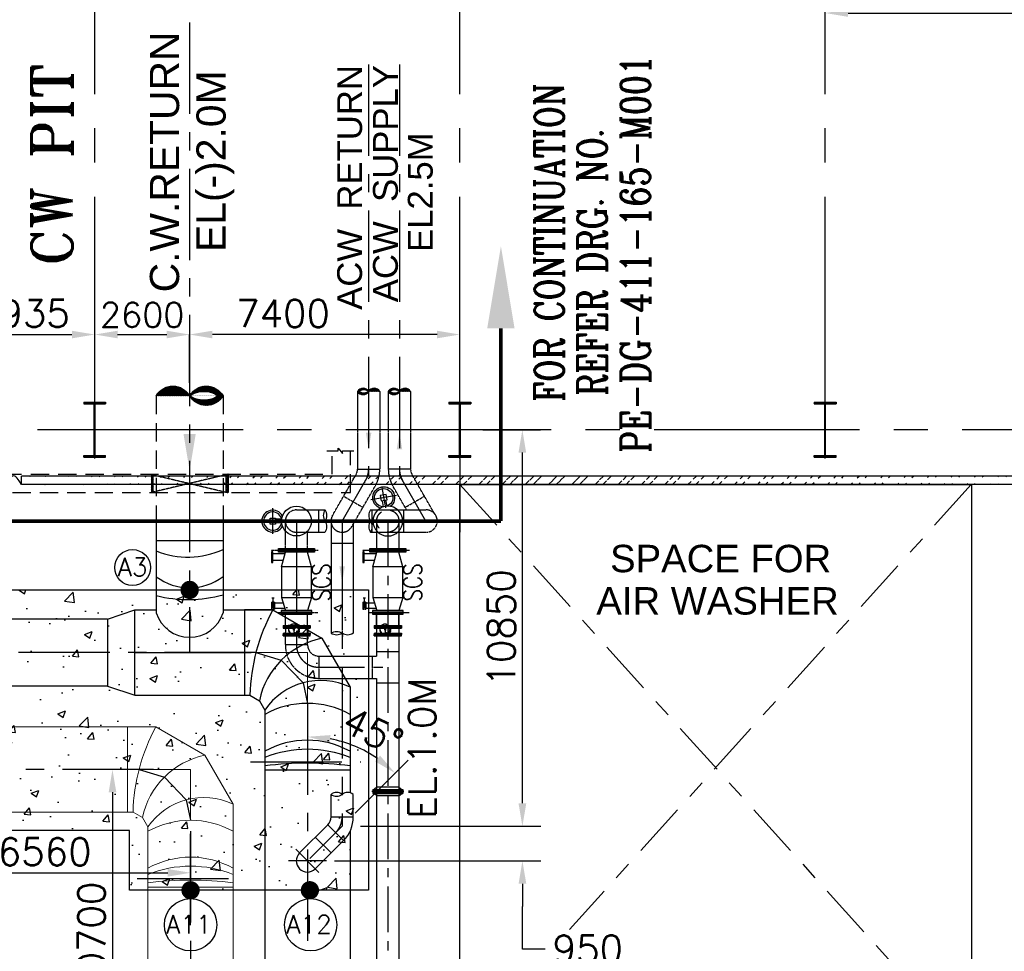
# Model space of a CAD drawing. Header units: inches. Extents: x -341304 to 31571016, y -692717 to 2132253.
# Tile 250 of 256: x 763657 to 790612, y -273259 to -247761. Entities that reach past the tile are written whole.
import ezdxf
from ezdxf.enums import TextEntityAlignment as Align

# ---------------------------------------------------------------- set-up
doc = ezdxf.new("R2010")
doc.units = ezdxf.units.IN
doc.header["$MEASUREMENT"] = 0
for name, pattern in [('CENTER', [2, 1.25, -0.25, 0.25, -0.25]), ('CENTER2', [1.125, 0.75, -0.125, 0.125, -0.125]), ('CENTRE', [1.5, 0.75, -0.25, 0.25, -0.25]), ('HIDDEN', [0.375, 0.25, -0.125])]:
    doc.linetypes.add(name, pattern=pattern)
for name, color, linetype in [('0-ACW PIPE', 6, 'Continuous'), ('0-CL', 8, 'CENTER'), ('0-CW RETURN', 1, 'Continuous'), ('0-CW SUPPLY', 4, 'Continuous'), ('acw', 6, 'Continuous'), ('CANAL', 4, 'Continuous'), ('COL', 1, 'Continuous'), ('cw pipe', 3, 'Continuous'), ('CWPIPE', 3, 'CENTER'), ('CWPIPEI', 4, 'Continuous'), ('DIM', 1, 'Continuous'), ('E', 4, 'Continuous'), ('ENCASING', 44, 'Continuous'), ('EQP0', 3, 'Continuous'), ('eqpt', 1, 'Continuous'), ('GRID', 2, 'CENTER2'), ('GRIDS', 2, 'CENTER'), ('HATCH', 9, 'Continuous'), ('lp piping', 7, 'Continuous'), ('MECH_EQ', 6, 'Continuous'), ('T', 3, 'Continuous'), ('text', 3, 'Continuous'), ('VALVE', 7, 'Continuous'), ('WALL', 40, 'Continuous')]:
    doc.layers.add(name, color=color, linetype=linetype)
doc.layers.add('CENTER', color=2, linetype='CENTER', lineweight=15)
doc.styles.add('ROMANC', font='ROMANC.SHX')
doc.styles.add('ROMANS', font='romans')
doc.styles.add('ROMANT', font='romant', dxfattribs={"height": 5})
doc.styles.add('S1', font='ROMANS1')
doc.styles.get("Standard").update_dxf_attribs({"font": 'arial.ttf'})
doc.dimstyles.new('User600', dxfattribs={"dimscale": 500, "dimtxt": 1.5, "dimasz": 1.25, "dimexe": 1, "dimexo": 1, "dimgap": 0.4, "dimtad": 1, "dimdec": 0, "dimzin": 0, "dimdsep": 46, "dimtxsty": 'ROMANS', "dimcen": 1, "dimclrd": 8, "dimclre": 8, "dimclrt": 3, "dimadec": 0, "dimazin": 0, "dimtfac": 1, "dimtdec": 0, "dimtix": 1, "dimtofl": 0, "dimtmove": 0, "dimatfit": 3, "dimfxl": 1, "dimtolj": 1, "dimtzin": 0, "dimarcsym": 0})
pattern_1 = [(45, (1097811.845, -1068985.848), (29.1681547, -29.1681547), []), (315, (1097811.845, -1068985.848), (-29.1681547, -29.1681547), [])]

# ---------------------------------------------------------------- blocks, each defined once
blk = doc.blocks.new('A$C41E52089')
at = {"layer": 'COL'}
h = blk.add_hatch(dxfattribs=at)
h.set_pattern_fill('ANSI31', color=230, scale=100, style=0)
h.paths.add_polyline_path([(300, -710), (0, -710), (0, -750), (300, -750)])
h.paths.add_polyline_path([(0, -710), (-300, -710), (-300, -750), (0, -750)])
h.paths.add_polyline_path([(0, 0), (-13, 0), (-13, -710), (0, -710)])
h.paths.add_polyline_path([(0, 710), (-13, 710), (-13, 0), (0, 0)])
h.paths.add_polyline_path([(12, 0), (0, 0), (0, -710), (12, -710)])
h.paths.add_polyline_path([(12, 710), (0, 710), (0, 0), (12, 0)])
h.paths.add_polyline_path([(300, 750), (0, 750), (0, 710), (12, 710), (300, 710)])
h.paths.add_polyline_path([(0, 750), (-300, 750), (-300, 710), (0, 710)])
at = {"layer": 'COL', "color": 230}
for p, q in [((-300, 750), (300, 750)), ((-300, 750), (-300, 710)), ((-300, 710), (300, 710)), ((-13, -710), (-13, 710)), ((12, -710), (12, 710)), ((300, 750), (300, 710)), ((123, 0), (-123, 0)), ((-300, -710), (300, -710)), ((-300, -750), (-300, -710)), ((-300, -750), (300, -750)), ((300, -750), (300, -710))]:
    blk.add_line(p, q, dxfattribs=at)
at = {"layer": 'COL', "color": 2}
blk.add_line((0, -790), (0, 790), dxfattribs=at)
blk = doc.blocks.new('*D298')
at = {"color": 8, "lineweight": -2, "transparency": 16777216}
for p, q in [((766610, -268283), (766197, -268283)), ((766197, -268908), (766197, -278359)), ((768334, -278984), (766197, -278984))]:
    blk.add_line(p, q, dxfattribs=at)
at = {"color": 8, "transparency": 16777216}
for points in [[(766093, -268908), (766302, -268908), (766197, -268283)], [(766093, -278359), (766302, -278359), (766197, -278984)]]:
    blk.add_solid(points, dxfattribs=at)
at = {"layer": 'Defpoints', "color": 0, "transparency": 16777216}
for p in [(766610, -268283, -31), (766197, -278984), (768334, -278984)]:
    blk.add_point(p, dxfattribs=at)
at = {"color": 3, "transparency": 16777216, "insert": (765622, -272960), "char_height": 750, "attachment_point": 5, "rotation": 90, "style": 'ROMANS'}
blk.add_mtext('\\A1;10700', dxfattribs=at)
blk = doc.blocks.new('*D128')
at = {"color": 8, "lineweight": -2, "transparency": 16777216}
for p, q in [((761774, -268284), (761774, -271110)), ((762399, -271110), (767709, -271110)), ((768334, -271854), (768334, -271110))]:
    blk.add_line(p, q, dxfattribs=at)
at = {"color": 8, "transparency": 16777216}
for points in [[(762399, -271006), (762399, -271214), (761774, -271110)], [(767709, -271006), (767709, -271214), (768334, -271110)]]:
    blk.add_solid(points, dxfattribs=at)
at = {"layer": 'Defpoints', "color": 0, "transparency": 16777216}
for p in [(761774, -268284), (768334, -271110), (768334, -271854, -120687)]:
    blk.add_point(p, dxfattribs=at)
at = {"color": 3, "transparency": 16777216, "insert": (764341, -270535), "char_height": 750, "attachment_point": 5, "style": 'ROMANS'}
blk.add_mtext('\\A1;6560', dxfattribs=at)
blk = doc.blocks.new('*D350')
at = {"color": 8, "lineweight": -2, "transparency": 16777216}
for p, q in [((786334, -247579), (795084, -247579)), ((795709, -248079), (795709, -248079))]:
    blk.add_line(p, q, dxfattribs=at)
at = {"color": 8, "transparency": 16777216}
for points in [[(786334, -247475), (786334, -247683), (785709, -247579)], [(795084, -247475), (795084, -247683), (795709, -247579)]]:
    blk.add_solid(points, dxfattribs=at)
at = {"layer": 'Defpoints', "color": 0, "transparency": 16777216}
for p in [(785709, -247579), (795709, -247579), (795709, -247579)]:
    blk.add_point(p, dxfattribs=at)
at = {"color": 3, "transparency": 16777216, "insert": (790709, -247004), "char_height": 750, "attachment_point": 5, "style": 'ROMANS'}
blk.add_mtext('\\A1;10000', dxfattribs=at)
blk = doc.blocks.new('*D191')
at = {"color": 8, "lineweight": -2, "transparency": 16777216}
for p, q in [((761775, -256915), (761775, -256378)), ((762400, -256378), (765085, -256378)), ((765710, -256896), (765710, -256378))]:
    blk.add_line(p, q, dxfattribs=at)
at = {"color": 8, "transparency": 16777216}
for points in [[(762400, -256274), (762400, -256482), (761775, -256378)], [(765085, -256274), (765085, -256482), (765710, -256378)]]:
    blk.add_solid(points, dxfattribs=at)
at = {"layer": 'Defpoints', "color": 0, "transparency": 16777216}
for p in [(765710, -256378), (761775, -256915), (765710, -256896)]:
    blk.add_point(p, dxfattribs=at)
at = {"color": 3, "transparency": 16777216, "insert": (763742, -255803), "char_height": 750, "attachment_point": 5, "style": 'ROMANS'}
blk.add_mtext('\\A1;3935', dxfattribs=at)
blk = doc.blocks.new('*D192')
at = {"color": 8, "lineweight": -2, "transparency": 16777216}
for p, q in [((765710, -256896), (765710, -256378)), ((766335, -256378), (767685, -256378)), ((768310, -256646), (768310, -256378))]:
    blk.add_line(p, q, dxfattribs=at)
at = {"color": 8, "transparency": 16777216}
for points in [[(766335, -256274), (766335, -256482), (765710, -256378)], [(767685, -256274), (767685, -256482), (768310, -256378)]]:
    blk.add_solid(points, dxfattribs=at)
at = {"layer": 'Defpoints', "color": 0, "transparency": 16777216}
for p in [(768310, -256378), (768310, -256646), (765710, -256896)]:
    blk.add_point(p, dxfattribs=at)
at = {"color": 3, "transparency": 16777216, "insert": (767010, -255841), "char_height": 675, "attachment_point": 5, "style": 'ROMANS'}
blk.add_mtext('\\A1;2600', dxfattribs=at)
blk = doc.blocks.new('*D194')
at = {"color": 8, "lineweight": -2, "transparency": 16777216}
for p, q in [((768309, -257704), (768309, -256378)), ((775084, -256378), (768934, -256378)), ((775709, -257687), (775709, -256378))]:
    blk.add_line(p, q, dxfattribs=at)
at = {"color": 8, "transparency": 16777216}
for points in [[(768934, -256274), (768934, -256482), (768309, -256378)], [(775084, -256274), (775084, -256482), (775709, -256378)]]:
    blk.add_solid(points, dxfattribs=at)
at = {"layer": 'Defpoints', "color": 0, "transparency": 16777216}
for p in [(768309, -256378), (775709, -257687), (768309, -257704)]:
    blk.add_point(p, dxfattribs=at)
at = {"color": 3, "transparency": 16777216, "insert": (770866, -255803), "char_height": 750, "attachment_point": 5, "style": 'ROMANS'}
blk.add_mtext('\\A1;7400', dxfattribs=at)
blk = doc.blocks.new('A$C022D02BE')
at = {"layer": 'text', "lineweight": 25}
for s, p in [('C.W.RETURN', (-657, 7468)), ('C.W.SUPPLY', (4340, 7196)), ('C.W.SUPPLY', (8034, 7206)), ('C.W.RETURN', (14512, 7329)), ('EL(-)2.0M', (752, 7500)), ('EL(-)2.0M', (15885, 7349)), ('EL(-)2.0M', (5788, 7058)), ('EL(-)2.0M', (9398, 7100))]:
    blk.add_text(s, height=800, rotation=90, dxfattribs=at).set_placement(p, align=Align.MIDDLE)
blk = doc.blocks.new('PIPECUT')
for centre, start, end in [((-250, -346), 54.1653, 125.8347), ((-250, 346), 234.1653, 305.8347), ((250, -346), 54.1653, 125.8347)]:
    blk.add_arc(centre, 427, start, end)
blk = doc.blocks.new('A$C25943EE5')
at = {"layer": 'eqpt', "color": 20}
for p, q in [((-394, 304), (-331, 377)), ((-394, -306), (-394, 304)), ((-331, 412), (-331, -415)), ((-295, 412), (-331, 412)), ((-295, 412), (-295, -415)), ((-275, -438), (-275, 438)), ((-255, 412), (-255, -415)), ((-219, 412), (-255, 412)), ((-219, 412), (-219, -415)), ((-156, 304), (-219, 377)), ((-156, -306), (-156, 304)), ((-394, -306), (-331, -380)), ((-295, -415), (-331, -415)), ((-219, -415), (-255, -415)), ((-156, -306), (-219, -380))]:
    blk.add_line(p, q, dxfattribs=at)
blk.add_lwpolyline([(-265, -347), (-265, 345), (-285, 345), (-285, -347)], close=True, dxfattribs=at)
blk = doc.blocks.new('SCS')
at = {"layer": 'E', "color": 20}
for p, q in [((-212469, -3126), (-211489, -3126)), ((-212469, -3164), (-211489, -3164)), ((-212387, -3595), (-212284, -3195)), ((-211571, -3595), (-211674, -3195)), ((-212296, -3244), (-212629, -3244)), ((-212343, -3426), (-212629, -3426)), ((-212589, -4459), (-212653, -4459)), ((-212642, -4757), (-212642, -4569)), ((-212621, -4663), (-212621, -4459)), ((-212592, -4757), (-212592, -4569)), ((-212592, -4747), (-212592, -4579)), ((-212592, -4747), (-212592, -4579)), ((-212588, -4757), (-212588, -4569)), ((-212588, -4757), (-212588, -4569)), ((-212387, -4440), (-212284, -4795)), ((-212387, -4440), (-211571, -4440)), ((-211571, -4440), (-211674, -4795)), ((-212642, -4738), (-212601, -4588)), ((-212300, -4738), (-212588, -4738)), ((-212344, -4588), (-212581, -4588)), ((-212402, -4826), (-211558, -4826)), ((-212402, -4864), (-211558, -4864))]:
    blk.add_line(p, q, dxfattribs=at)
blk.add_lwpolyline([(-212629, -3482), (-212629, -3189), (-212660, -3189), (-212660, -3482)], close=True, dxfattribs=at)
for points in [[(-212469, -3126), (-212469, -3098), (-211489, -3098), (-211489, -3126)], [(-211489, -3164), (-211489, -3195), (-212469, -3195), (-212469, -3164)], [(-211571, -4440), (-211571, -3595), (-212387, -3595), (-212387, -4440)], [(-212642, -4757), (-212651, -4757), (-212651, -4569), (-212642, -4569)], [(-212592, -4757), (-212601, -4757), (-212601, -4569), (-212592, -4569)], [(-212588, -4569), (-212581, -4569), (-212581, -4757), (-212588, -4757)], [(-212588, -4569), (-212581, -4569), (-212581, -4757), (-212588, -4757)], [(-211558, -4826), (-211558, -4795), (-212402, -4795), (-212402, -4826)], [(-212402, -4864), (-212402, -4892), (-211558, -4892), (-211558, -4864)]]:
    blk.add_lwpolyline(points, dxfattribs=at)
at = {"layer": 'GRIDS', "ltscale": 2.5}
for p, q in [((-212672, -3145), (-211388, -3145)), ((-212646, -4776), (-212646, -4550)), ((-212596, -4776), (-212596, -4550)), ((-212590, -4776), (-212590, -4549)), ((-212511, -4845), (-211398, -4845))]:
    blk.add_line(p, q, dxfattribs=at)
at = {"layer": 'T', "linetype": 'Continuous', "style": 'S1', "width": 0.8}
blk.add_text('SCS', height=500, rotation=90, dxfattribs=at).set_placement((-211048, -4546))
blk = doc.blocks.new('BFV SCS IL')
at = {"color": 20}
for p, q in [((-207058, -5617), (-207058, -5568)), ((-207053, -5617), (-207053, -5568)), ((-206897, -5617), (-206897, -5568)), ((-206892, -5617), (-206892, -5568))]:
    blk.add_line(p, q, dxfattribs=at)
at = {"layer": 'lp piping', "color": 20}
for p, q in [((-207346, -5496), (-207346, -5531)), ((-207346, -5496), (-206604, -5496)), ((-207346, -5531), (-206604, -5531)), ((-207346, -5533), (-207346, -5568)), ((-207346, -5533), (-206604, -5533)), ((-207346, -5568), (-207028, -5568)), ((-207090, -5531), (-207090, -5533)), ((-207090, -5531), (-207090, -5533)), ((-207090, -5531), (-207090, -5533)), ((-207058, -5617), (-207041, -5617)), ((-206922, -5568), (-206604, -5568)), ((-206909, -5617), (-206892, -5617)), ((-206670, -5593), (-206670, -5676)), ((-206604, -5496), (-206604, -5531)), ((-206604, -5533), (-206604, -5568)), ((-207346, -5701), (-207346, -5736)), ((-207346, -5701), (-206604, -5701)), ((-207346, -5736), (-206604, -5736)), ((-207346, -5773), (-207346, -5738)), ((-207346, -5738), (-206604, -5738)), ((-207346, -5773), (-206604, -5773)), ((-207165, -5736), (-206604, -5736)), ((-207090, -5736), (-207090, -5738)), ((-207090, -5736), (-207090, -5738)), ((-207090, -5736), (-207090, -5738)), ((-206604, -5701), (-206604, -5736)), ((-206604, -5773), (-206604, -5738))]:
    blk.add_line(p, q, dxfattribs=at)
for points in [[(-207028, -5568), (-207051, -5658)], [(-206922, -5568), (-206899, -5658)], [(-207043, -5676), (-206988, -5694)], [(-206907, -5676), (-206962, -5694)]]:
    blk.add_lwpolyline(points, dxfattribs=at)
blk.add_circle((-207058, -5593), 3.76, dxfattribs=at)
for centre, radius, start, end in [((-207305, -5593), 25, 0, 90), ((-207058, -5593), 140, 136.4324, 230.8286), ((-207058, -5593), 134, 134.1018, 233.8779), ((-207039, -5664), 13.1, 156.738, 254.4456), ((-206911, -5664), 13.1, 285.5544, 23.262), ((-206645, -5593), 25, 90, 180.0007), ((-207305, -5676), 25, 270, 0), ((-206975, -5618), 83.7, 228.2319, 311.7681), ((-206975, -5649), 46.9, 253.7676, 286.2316), ((-206645, -5676), 25, 180, 270)]:
    blk.add_arc(centre, radius, start, end, dxfattribs=at)
at = {"layer": 'lp piping', "color": 20, "linetype": 'HIDDEN', "ltscale": 0.15}
for radius, start, end in [(140, 230.8286, 136.4324), (134, 233.8779, 134.1018)]:
    blk.add_arc((-207058, -5593), radius, start, end, dxfattribs=at)
at = {"layer": 'lp piping', "color": 20}
blk.add_spline([(-206922, -5568), (-206975, -5560), (-207028, -5568)], degree=3, dxfattribs=at)
at = {"layer": 'VALVE', "color": 20, "linetype": 'HIDDEN'}
blk.add_line((-207280, -5593), (-207280, -5676), dxfattribs=at)
blk = doc.blocks.new('BFV Vertical')
at = {"color": 20}
for p, q in [((-215375, -2854), (-215375, -2146)), ((-215659, -2500), (-215091, -2500)), ((-215129, -2450), (-215300, -2450)), ((-215129, -2550), (-215300, -2550))]:
    blk.add_line(p, q, dxfattribs=at)
blk.add_lwpolyline([(-215450, -2583), (-215450, -2418), (-215300, -2418), (-215300, -2583)], close=True, dxfattribs=at)
blk.add_circle((-214725, -2500), 408, dxfattribs=at)
for radius, start, end in [(300, 27.3374, 332.6626), (250, 8.6223, 351.3777)]:
    blk.add_arc((-215375, -2500), radius, start, end, dxfattribs=at)
blk = doc.blocks.new('*D399')
at = {"layer": 'Defpoints', "color": 0, "transparency": 16777216}
for p in [(775833, -258984), (777418, -258984), (772484, -269834)]:
    blk.add_point(p, dxfattribs=at)
at = {"layer": 'DIM', "color": 8, "lineweight": -2, "transparency": 16777216}
for p, q in [((776333, -258984), (777918, -258984)), ((777418, -269209), (777418, -259609)), ((772984, -269834), (777918, -269834))]:
    blk.add_line(p, q, dxfattribs=at)
at = {"layer": 'DIM', "color": 8, "transparency": 16777216}
for points in [[(777313, -259609), (777522, -259609), (777418, -258984)], [(777313, -269209), (777522, -269209), (777418, -269834)]]:
    blk.add_solid(points, dxfattribs=at)
at = {"layer": 'DIM', "color": 3, "transparency": 16777216, "insert": (776843, -264409), "char_height": 750, "attachment_point": 5, "rotation": 90, "style": 'ROMANS'}
blk.add_mtext('\\A1;10850', dxfattribs=at)
blk = doc.blocks.new('*D423')
at = {"layer": 'Defpoints', "color": 0, "transparency": 16777216}
for p in [(771534, -266473), (772413, -267503), (772484, -269834), (771534, -270784), (771534, -273823)]:
    blk.add_point(p, dxfattribs=at)
at = {"layer": 'DIM', "color": 8, "lineweight": -2, "transparency": 16777216}
blk.add_line((772838, -269480), (774289, -268028), dxfattribs=at)
blk.add_arc((771534, -270784), 3396, 55.5595, 79.4408, dxfattribs=at)
at = {"layer": 'DIM', "color": 8, "transparency": 16777216}
for points in [[(772147, -267549), (772166, -267341), (771534, -267387)], [(773522, -267903), (773389, -268063), (773936, -268382)]]:
    blk.add_solid(points, dxfattribs=at)
at = {"layer": 'DIM', "color": 3, "transparency": 16777216, "insert": (773329, -267241), "char_height": 750, "attachment_point": 5, "rotation": 333.1296, "style": 'ROMANS'}
blk.add_mtext('\\A1;45°', dxfattribs=at)
blk = doc.blocks.new('*D432')
at = {"layer": 'Defpoints', "color": 0, "transparency": 16777216}
for p in [(772484, -269834), (771777, -270784), (777420, -270784)]:
    blk.add_point(p, dxfattribs=at)
at = {"layer": 'DIM', "color": 8, "lineweight": -2, "transparency": 16777216}
for p, q in [((777420, -269209), (777420, -268584)), ((772984, -269834), (777920, -269834)), ((772277, -270784), (777920, -270784)), ((777420, -271409), (777420, -272034)), ((777420, -273198), (777420, -272034)), ((778045, -273198), (777420, -273198))]:
    blk.add_line(p, q, dxfattribs=at)
at = {"layer": 'DIM', "color": 8, "transparency": 16777216}
for points in [[(777316, -269209), (777525, -269209), (777420, -269834)], [(777316, -271409), (777525, -271409), (777420, -270784)]]:
    blk.add_solid(points, dxfattribs=at)
at = {"layer": 'DIM', "color": 3, "transparency": 16777216, "insert": (779210, -273198), "char_height": 750, "attachment_point": 5, "rotation": 359.9, "style": 'ROMANS'}
blk.add_mtext('\\A1;950', dxfattribs=at)

msp = doc.modelspace()

# ---------------------------------------------------------------- hatches: boundary and pattern name
at = {"layer": '0-CW RETURN', "linetype": 'Continuous'}
h = msp.add_hatch(dxfattribs=at)
h.set_pattern_fill('ANSI31', color=1, scale=100)
h.set_pattern_definition([(45, (-2446995.883, -1146863.863), (-8.838834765, 8.838834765), [])])
edge = h.paths.add_edge_path()
edge.add_arc((767852.1, -258316.7), 527.7, 29.94114, 150.05886, ccw=False)
edge.add_arc((768766.6, -258316.7), 527.7, 29.94114, 150.05886, ccw=False)
edge.add_arc((768766.6, -257790), 527.7, 209.94114, 330.05886, ccw=False)
edge.add_arc((768701.3, -258632.7), 699.5, 55.92214, 124.07786, ccw=False)
edge.add_arc((768701.3, -257491.2), 685.3, 235.11637, 304.88363, ccw=False)
at = {"layer": 'acw', "linetype": 'Continuous', "ltscale": 100}
h = msp.add_hatch(dxfattribs=at)
h.set_pattern_fill('ANSI31', color=6, scale=100)
h.set_pattern_definition([(45, (2756281.963, -201430.932), (-8.838834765, 8.838834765), [])])
edge = h.paths.add_edge_path()
edge.add_arc((773361.9, -258022.7), 176, 29.94114, 150.05886)
edge.add_arc((773056.9, -258022.7), 176, 29.94114, 150.05886)
edge.add_arc((773056.9, -257847), 176, 209.94114, 330.05886)
edge.add_arc((773078.7, -258128.1), 233.3, 55.92214, 124.07786)
edge.add_arc((773078.7, -257747.4), 228.6, 235.11637, 304.88363)
h = msp.add_hatch(dxfattribs=at)
h.set_pattern_fill('ANSI31', color=6, scale=100)
h.set_pattern_definition([(45, (2756406.963, -201430.932), (-8.838834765, 8.838834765), [])])
edge = h.paths.add_edge_path()
edge.add_arc((774205.9, -258022.7), 176, 29.94114, 150.05886)
edge.add_arc((773900.9, -258022.7), 176, 29.94114, 150.05886)
edge.add_arc((773900.9, -257847), 176, 209.94114, 330.05886)
edge.add_arc((773922.7, -258128.1), 233.3, 55.92214, 124.07786)
edge.add_arc((773922.7, -257747.4), 228.6, 235.11637, 304.88363)
at = {"layer": 'ENCASING'}
h = msp.add_hatch(dxfattribs=at)
h.set_pattern_fill('AR-CONC', color=256, scale=300)
h.set_pattern_definition([(50, (795709.4, -258983.5), (2151.78, -188.256), [225, -2475]), (355, (795709.4, -258983.5), (-416.25, 2256.58), [180, -1980]), (100.4514, (795888.7, -258999.2), (1735.53, 2068.32), [191.22, -2103.43]), (46.184, (795709.4, -258383.5), (3201.72, -496.56), [337.5, -3712.5]), (96.636, (795976.2, -258425), (2803.99, 2922.36), [286.83, -3155.14]), (351.184, (795709.4, -258383.5), (2803.99, 2922.36), [270, -2970]), (21, (796009.4, -258533.5), (1790.72, -1207.857), [225, -2475]), (326, (796009.4, -258533.5), (729.95, 2175.45), [180, -1980]), (71.4514, (796158.6, -258634.2), (2520.67, 967.59), [191.22, -2103.43]), (37.5, (795709.4, -258983.5), (36.48, 998.682), [0, -1956, 0, -2010, 0, -1987.5]), (7.5, (795709.4, -258983.5), (789.209, 1183.235), [0, -1146, 0, -1911, 0, -757.5]), (327.5, (795040.4, -258983.5), (1601.467, -67.665), [0, -750, 0, -2340, 0, -3105]), (317.5, (794740.4, -258983.5), (1749.56, 300.315), [0, -975, 0, -1554, 0, -2205])])
h.paths.add_polyline_path([(754523.7, -263368.5), (773201.9, -263368.5), (773201.9, -271588.5), (766666.6, -271588.5), (766666.6, -269951), (754723.1, -269951), (754723.1, -266498), (754600.5, -266498), (751119.5, -266498), (750779.5, -266498), (750779.5, -263368.5), (751694.4, -263368.5), (751694.4, -260883.5), (754523.7, -260883.5)])
at = {"layer": 'EQP0'}
h = msp.add_hatch(dxfattribs=at)
h.set_pattern_fill('ACET-2D-ANSI37', color=256, scale=330, angle=450, style=0)
h.set_pattern_definition(pattern_1)
h.paths.add_polyline_path([(767310.9, -260703.5), (767260.9, -260703.5), (767260.9, -260203.5), (767310.9, -260203.5)])
h = msp.add_hatch(dxfattribs=at)
h.set_pattern_fill('ACET-2D-ANSI37', color=256, scale=330, angle=450, style=0)
h.set_pattern_definition(pattern_1)
h.paths.add_polyline_path([(769309.9, -260703.5), (769359.9, -260703.5), (769359.9, -260203.5), (769309.9, -260203.5)])
at = {"layer": 'HATCH'}
h = msp.add_hatch(dxfattribs=at)
h.set_pattern_fill('ANSI32', color=256, scale=1200, style=0)
h.set_pattern_definition([(45, (711329.6, -357835.23), (-318.198, 318.198), []), (45, (711541.7, -357835.23), (-318.198, 318.198), [])])
edge = h.paths.add_edge_path()
edge.add_line((792869.4, -260483.7), (763709.4, -260483.5))
edge.add_line((792869.4, -260253.5), (763709.4, -260253.5))

# ---------------------------------------------------------------- linework, layer by layer
at = {"color": 2, "linetype": 'CENTER'}
for p, q in [((767260.9, -260203.5), (769359.9, -260703.5)), ((769359.9, -260203.5), (767260.9, -260703.5))]:
    msp.add_line(p, q, dxfattribs=at)
at = {"color": 2, "linetype": 'CENTRE', "ltscale": 2000}
for p, q in [((775709.4, -260483.4), (789709.4, -275983.5)), ((789709.1, -260483.5), (778706.5, -272665.2))]:
    msp.add_line(p, q, dxfattribs=at)
at = {"color": 2}
msp.add_lwpolyline([(775709.4, -260483.4), (789709.4, -260483.4), (789709.4, -275983.5), (775709.4, -275983.5)], close=True, dxfattribs=at)
at = {"const_width": 250}
for points in [[(768185.3, -263368.5, 1), (768435.3, -263368.5, 1)], [(768209.4, -271588.5, 1), (768459.4, -271588.5, 1)], [(771476.7, -271588.5, 1), (771726.7, -271588.5, 1)]]:
    msp.add_lwpolyline(points, format="xyb", close=True, dxfattribs=at)
for centre, radius in [((766747.5, -262754.7), 490), ((768334.4, -272534.2), 716.5), ((771623, -272534.2, -144377), 716.5)]:
    msp.add_circle(centre, radius)
at = {"layer": '0-ACW PIPE', "lineweight": -3}
msp.add_line((772789.4, -262093.5), (772179.4, -262093.5), dxfattribs=at)
msp.add_line((772789.4, -262093.5), (772179.4, -262093.5), dxfattribs=at)
at = {"layer": '0-CL', "lineweight": -3, "ltscale": 2000}
for p, q in [((768309.4, -247838.6), (768309.4, -265083.5)), ((773209.4, -248985.4), (773209.4, -260227.8)), ((774053.4, -248985.4), (774053.4, -260227.8)), ((772484.4, -261483.5), (773209.4, -260227.8)), ((774778.4, -261483.5), (774053.4, -260227.8)), ((771234.4, -261483.5), (771234.4, -264873.5)), ((772484.4, -261483.5), (772484.4, -269833.5)), ((770124.6, -265083.5), (751279.5, -265083.5)), ((770124.6, -265083.5, -144377), (769810.3, -265083.5, -144377)), ((770124.6, -265083.5, -48125.7), (769810.3, -265083.5, -48125.7)), ((770124.6, -265083.5, -48125.7), (770818.8, -265291.8, -48125.7)), ((770818.8, -265291.8, -48125.7), (771418.2, -265911, -144377)), ((771417.9, -265911, -144377), (771534.4, -266472.7, -192502.6)), ((771534.4, -266472.7), (771534.4, -273823.3)), ((769977, -268069.5, 2.4), (772991.8, -268069.5, 2.4)), ((767324.5, -268283.5), (755223.1, -268283.5)), ((766929.6, -268283.5, 120655.9), (767618.2, -268491.4, -30.8)), ((767618.2, -268491.4, -30.8), (768217.6, -269110.6, -96282.1)), ((768217.6, -269110.6, -96282.1), (768334.1, -269672.3, -144407.7)), ((768334.4, -269972.3, -120686.7), (768334.4, -272545.7, -120686.7)), ((768334.4, -272545.7, -120686.7), (768334.4, -269972.3, -120686.7)), ((768334.4, -269972.3), (768334.4, -273817.7)), ((771218.5, -270467.6), (771850.3, -271099.4)), ((772054.9, -270783.5), (771013.8, -270783.5)), ((766876.7, -271269.1, -30.8), (769791.5, -271269.1, -30.8))]:
    msp.add_line(p, q, dxfattribs=at)
at = {"layer": '0-CL', "lineweight": -3, "ltscale": 1000}
for p, q in [((772484.4, -261483.5), (772484.4, -264473.5)), ((773734.4, -261483.5), (773734.4, -278373.5)), ((771844.4, -265483.5), (773734.4, -265483.5)), ((772484.4, -269833.5), (771534.4, -270783.5))]:
    msp.add_line(p, q, dxfattribs=at)
at = {"layer": '0-CL'}
msp.add_line((766808.3, -265083.5), (769989.4, -265083.5), dxfattribs=at)
at = {"layer": '0-CL', "lineweight": -3, "ltscale": 2000}
for centre, start, end in [((772599.4, -260064.3, 0), 330, 0), ((774663.4, -260064.3, 0), 180, 210), ((771844.4, -264873.5), 180, 270)]:
    msp.add_arc(centre, 610, start, end, dxfattribs=at)
at = {"layer": '0-CL', "lineweight": -3, "ltscale": 1000}
msp.add_arc((771874.4, -269580.8, 30.8), 610, 315.00039, 0, dxfattribs=at)
at = {"layer": '0-CW RETURN', "color": 1, "linetype": 'Continuous'}
for p, q in [((767394.9, -261483.2), (767394.9, -263993.1)), ((769223.9, -261483.2), (769223.9, -263993.1)), ((767394.9, -262015.3), (769223.9, -262015.3)), ((766061.3, -264169, -48125.7), (766809.4, -263916)), ((766809.4, -263916), (767394.9, -263916)), ((766809.4, -266251), (766809.4, -263916)), ((766809.4, -263916), (767394.9, -263916)), ((769223.9, -263916), (770585.1, -263916)), ((769223.9, -263916), (770585.1, -263916)), ((769809.4, -263916.2, 48125.7), (769809.4, -266251, 48125.7)), ((770585.1, -263916), (769810.3, -263916)), ((770584.8, -263916, 0), (771927, -264690.9, 0)), ((766059.3, -264169), (762688.9, -264169)), ((766059.3, -264169), (766061.2, -265998, 48125.7)), ((771927, -264690.9, -48125.7), (772701.9, -266033.1, -48125.7)), ((766061.2, -265998, 48125.7), (766809.4, -266251)), ((766809.3, -266251), (769809.4, -266251)), ((766809.3, -266251), (769809.4, -266251)), ((769809.4, -266251), (769959.1, -266251)), ((769959.1, -266251), (770217.6, -266400.3)), ((770217.6, -266400.3, -144377), (770366.9, -266656.9, -144377)), ((770366.9, -266656.9, -96251.3), (770366.9, -269797.3, -96251.3)), ((772699.9, -268299.7, -233.5), (770364.9, -268299.7, -233.5))]:
    msp.add_line(p, q, dxfattribs=at)
at = {"layer": '0-CW RETURN'}
msp.add_line((766059.3, -265998, 96251.3), (762688.9, -265998, 96251.3), dxfattribs=at)
at = {"layer": '0-CW RETURN', "color": 1, "linetype": 'Continuous', "elevation": 9485.4}
msp.add_lwpolyline([(767394.9, -258053.4, -0.5780353), (768309.4, -258053.4, -0.5780353), (769223.9, -258053.4, -0.5780353), (768309.4, -258053.4, -0.3064738), (769093.2, -258053.4, -0.3141826), (768309.4, -258053.4, -0.3141826)], format="xyb", dxfattribs=at)
at = {"layer": '0-CW RETURN', "color": 1, "linetype": 'Continuous'}
for centre, radius, start, end in [((768262.6, -260190.9), 2279.7, 247.62586, 294.93916), ((768305.3, -261796.9), 1513.5, 233.01963, 307.36698), ((768267.5, -260130.6), 3501.6, 255.5696, 285.85026), ((768309.4, -263707.5), 958.1, 197.34509, 342.65491), ((775143.4, -266388.9, 0), 5186.1, 151.5218, 178.47649), ((772384.6, -266857.8, -48125.7), 2214.7, 101.92361, 168.07639), ((771895.9, -267698, -336879.6), 1849.8, 64.16774, 145.74779), ((771534.4, -268879.2, -192502.6), 2406.5, 60.97836, 119.02164), ((771532.4, -269888.7, -233.5), 2406.5, 60.97836, 119.02164), ((771532.4, -270829, -233.5), 3099.9, 67.87541, 112.12459), ((771532.4, -277053, -233.5), 8944.6, 82.5, 97.5)]:
    msp.add_arc(centre, radius, start, end, dxfattribs=at)
msp.add_solid([(768475.6, -259104.3), (768142.2, -259104.3), (768308.9, -260104.3)], dxfattribs=at)
at = {"layer": '0-CW SUPPLY', "color": 4, "linetype": 'Continuous', "lineweight": 9, "ltscale": 2500}
for p, q in [((767385.9, -267116), (762688.9, -267116)), ((767384.5, -267115.6, -30.8), (766609.6, -267115.6, -30.8)), ((766609.6, -267115.6, -30.8), (766609.6, -269450.6, -30.8)), ((767384.5, -267115.6, -30.8), (768726.7, -267890.5, -30.8)), ((768726.7, -267890.5, -30.8), (769501.6, -269232.6, -30.8)), ((769501.6, -269232.6, -30.8), (769501.6, -283159.1, -30.8)), ((766760.2, -269451), (755644.4, -269451)), ((766609.6, -269450.6, -30.8), (766758.9, -269450.6, -30.8)), ((766758.9, -269450.6, -30.8), (767017.3, -269599.8, -30.8)), ((767017.3, -269599.8, -96282.1), (767166.6, -269856.5, -30.8)), ((767166.6, -269856.5, -30.8), (767166.6, -283559.1, -30.8)), ((769501.6, -271499.3, -30.8), (767166.6, -271499.3, -30.8))]:
    msp.add_line(p, q, dxfattribs=at)
for centre, radius, start, end in [((771942.6, -269588.2, -30.8), 5185.5, 151.52103, 178.47897), ((769184.3, -270057.4, -30.8), 2214.7, 101.92361, 168.07639), ((768695.6, -270897.6, -96282.1), 1849.8, 64.16774, 145.74779), ((768334.1, -272078.8, -144407.7), 2406.5, 60.97836, 119.02164), ((768334.1, -273088.3, -30.8), 2406.5, 60.97836, 119.02164), ((768334.1, -274028.6, -30.8), 3099.9, 67.87541, 112.12459), ((768334.1, -280252.6, -30.8), 8944.6, 82.5, 97.5)]:
    msp.add_arc(centre, radius, start, end, dxfattribs=at)
at = {"layer": 'acw', "linetype": 'HIDDEN'}
for p, q in [((772904.4, -257934.9), (772904.4, -260064.3)), ((773514.4, -257934.9), (773514.4, -260064.3)), ((773748.4, -257934.9), (773748.4, -260064.3)), ((774358.4, -257934.9), (774358.4, -260064.3)), ((772904.4, -260064.3, 0), (773514.4, -260064.3, 0)), ((774358.4, -260064.3, 0), (773748.4, -260064.3, 0)), ((772220.2, -261331), (772863.5, -260216.8)), ((775015.9, -261284.9), (774399.2, -260216.8)), ((772748.5, -261636), (773391.8, -260521.8)), ((774250.1, -261178.5), (773871, -260521.8)), ((772525.2, -260802.7), (773053.5, -261107.7)), ((774209.2, -261107.7), (774737.5, -260802.7)), ((771234.4, -261178.5), (772017.6, -261178.5)), ((771844.4, -261788.5), (771844.4, -261178.5)), ((773261, -261178.5), (774778.4, -261178.5)), ((773300.4, -261178.5), (773300.4, -261788.5)), ((774168.4, -261178.5), (774168.4, -261788.5)), ((770929.4, -262236.6), (770929.4, -261483.5)), ((771234.4, -261788.5), (772017.6, -261788.5)), ((771539.4, -262236.6), (771539.4, -261788.5)), ((773261, -261788.5), (774784.4, -261788.5)), ((770929.4, -264345), (770929.4, -264030.4)), ((771539.4, -264345), (771539.4, -264030.4)), ((770929.4, -264873.5), (770929.4, -264622)), ((771539.4, -264873.5), (771539.4, -264622)), ((771539.4, -264873.5), (770929.4, -264873.5)), ((771844.4, -265178.5), (773429.4, -265178.5)), ((771844.4, -265178.5), (771844.4, -265788.5)), ((773302.4, -265178.5), (773302.4, -265788.5)), ((773429.4, -265051.5), (774039.4, -265051.5)), ((771844.4, -265788.5), (773429.4, -265788.5)), ((773429.4, -265915.5), (774039.4, -265915.5))]:
    msp.add_line(p, q, dxfattribs=at)
at = {"layer": 'acw', "color": 6, "linetype": 'Continuous', "ltscale": 100}
for p, q in [((772179.4, -261483.5), (772179.4, -264552.9, 30.8)), ((772789.4, -261565.2), (772789.4, -263368.5, 9.9)), ((772789.4, -261609.8), (772789.4, -264552.9, 30.8)), ((773429.4, -261483.5), (773429.4, -262236.6)), ((774039.4, -261483.5), (774039.4, -262236.6)), ((773429.4, -264030.4), (773429.4, -264345)), ((773429.4, -264030.4), (773429.4, -264345)), ((774039.4, -264030.4), (774039.4, -264345)), ((773429.4, -264622), (773429.4, -265178.5)), ((773429.4, -264622), (773429.4, -265178.5)), ((773429.4, -264622), (773429.4, -265178.5)), ((774039.4, -264622, 96251.3), (774039.4, -278373.5, 96251.3)), ((774039.4, -264622, -96251.3), (774039.4, -278373.5, -96251.3)), ((774039.4, -264622), (774039.4, -267131.5)), ((773429.4, -265788.5), (773429.4, -278373.5)), ((772179.4, -269580.8, 30.8), (772179.4, -268963, 30.8)), ((772789.4, -269580.8, 30.8), (772789.4, -268963, 30.8)), ((772090, -269796.5, 30.8), (771318.4, -270568.1, 30.8)), ((772090, -269796.5, 30.8), (772521.4, -270227.8, 30.8)), ((772179.4, -269580.8, 30.8), (772789.4, -269580.8, 30.8)), ((772181.1, -270568.1, 30.8), (771749.7, -270136.8, 30.8)), ((772521.4, -270227.8, 30.8), (771749.7, -270999.5, 30.8))]:
    msp.add_line(p, q, dxfattribs=at)
for points in [[(773514.4, -257934.9, 0.5780353), (773209.4, -257934.9, 0.5780353), (772904.4, -257934.9, 0.5780353), (773209.4, -257934.9, 0.3064738), (772947.9, -257934.9, 0.3141826), (773209.4, -257934.9)], [(774358.4, -257934.9, 0.5780353), (774053.4, -257934.9, 0.5780353), (773748.4, -257934.9, 0.5780353), (774053.4, -257934.9, 0.3064738), (773791.9, -257934.9, 0.3141826), (774053.4, -257934.9)]]:
    msp.add_lwpolyline(points, format="xyb", dxfattribs=at)
at = {"layer": 'acw', "linetype": 'HIDDEN', "ltscale": 2000}
msp.add_circle((773734.4, -261483.5), 305, dxfattribs=at)
at = {"layer": 'acw', "linetype": 'HIDDEN'}
for centre, radius, start, end in [((772599.4, -260064.3, 0), 305, 330, 0), ((772599.4, -260064.3, 0), 915, 330, 0), ((774663.4, -260064.3, 0), 915, 180, 210), ((774663.4, -260064.3, 0), 305, 180, 210), ((771234.4, -261483.5), 305, 90, 270), ((774784.4, -261483.5), 305, 270, 91.13383), ((772484.4, -261483.5), 305, 149.99994, 330), ((771844.4, -264873.5), 915, 180, 270), ((771844.4, -264873.5), 305, 180, 270)]:
    msp.add_arc(centre, radius, start, end, dxfattribs=at)
at = {"layer": 'acw', "color": 6, "linetype": 'Continuous', "ltscale": 100}
for centre, radius, start, end in [((771874.4, -269580.8, 30.8), 305, 315.00039, 0), ((771874.4, -269580.8, 30.8), 915, 315.00039, 0), ((771534.1, -270783.8, 30.8), 305, 135, 315)]:
    msp.add_arc(centre, radius, start, end, dxfattribs=at)
at = {"layer": 'acw'}
for points in [[(773134.4, -259067.1), (773209.4, -259517.1), (773284.4, -259067.1)], [(773978.4, -259517.1), (774053.4, -259067.1), (774128.4, -259517.1)], [(772409.4, -262720.7), (772484.4, -263170.7), (772559.4, -262720.7)]]:
    msp.add_solid(points, dxfattribs=at)
at = {"layer": 'CANAL', "color": 240, "linetype": 'CENTER2', "ltscale": 7500}
for p, q in [((765709.4, -258233.5), (765709.4, -245134.2)), ((775709.4, -258233.5), (775709.4, -245134.2)), ((785709.4, -258233.5), (785709.4, -245134.2)), ((811959.4, -258983.5), (745696.9, -258983.5)), ((775709.4, -259773.7), (775709.4, -261791))]:
    msp.add_line(p, q, dxfattribs=at)
at = {"layer": 'CENTER', "color": 7}
for p, q in [((770124.3, -265083.5, -144407.3), (771534.4, -265083.5, -30.8)), ((771534.4, -266472.7, -192502.6), (771534.4, -265083.5, 0)), ((771534.4, -266472.7, -192500.3), (771534.4, -265083.5, 2.4)), ((766929.6, -268283.5, 120655.9), (768334.1, -268283.1, -30.8)), ((768334.1, -269672.3, -192533.4), (768334.1, -268283.1, -30.8))]:
    msp.add_line(p, q, dxfattribs=at)
at = {"layer": 'cw pipe', "color": 1, "linetype": 'HIDDEN', "ltscale": 2000}
for p, q in [((767394.9, -258053.4), (767394.9, -261483.2)), ((769223.9, -258055), (769223.9, -261483.2))]:
    msp.add_line(p, q, dxfattribs=at)
at = {"layer": 'CWPIPE', "color": 1, "linetype": 'Continuous'}
for p, q in [((772701.9, -266033.1, -144377), (772701.9, -268921.9, -144377)), ((770366.9, -266656.9, -144377), (770366.9, -279959.1, -144377)), ((772701.9, -269971.3, -144377), (772701.9, -279959.1, -144377))]:
    msp.add_line(p, q, dxfattribs=at)
at = {"layer": 'CWPIPEI', "ltscale": 0.5}
msp.add_spline([(763709.4, -260483.5), (763459.4, -260253.5), (763209.4, -260483.5), (762959.4, -260253.5), (762709.4, -260483.5), (762459.4, -260253.5), (762209.4, -260483.5), (761959.4, -260253.5), (761709.4, -260483.5), (761459.4, -260253.5), (761209.4, -260483.5), (760959.4, -260253.5), (760709.4, -260483.5), (760459.4, -260253.5), (760209.4, -260483.5), (759959.4, -260253.5), (759709.4, -260483.5), (759459.4, -260253.5), (759209.4, -260483.5), (758959.4, -260253.5), (758709.4, -260483.5), (758459.4, -260253.5), (758209.4, -260483.5), (757959.4, -260253.5), (757709.4, -260483.5), (757459.4, -260253.5), (757209.4, -260483.5), (756959.4, -260253.5), (756709.4, -260483.5), (756459.4, -260253.5), (756209.4, -260483.5)], degree=3, dxfattribs=at)
at = {"layer": 'ENCASING'}
msp.add_lwpolyline([(754523.7, -263368.5), (773201.9, -263368.5), (773201.9, -271588.5), (766666.6, -271588.5), (766666.6, -269951), (754723.1, -269951), (754723.1, -266498), (754600.5, -266498), (751119.5, -266498), (750779.5, -266498), (750779.5, -263368.5), (751694.4, -263368.5), (751694.4, -260883.5), (754523.7, -260883.5)], close=True, dxfattribs=at)
at = {"layer": 'EQP0', "color": 3, "linetype": 'HIDDEN', "ltscale": 2000}
for p, q in [((772209.4, -260203.5), (772209.4, -259559.4)), ((772709.9, -260703.5), (772709.9, -259559.4)), ((751209.9, -260203.5), (772209.4, -260203.5)), ((750709.9, -260703.5), (772709.9, -260703.5))]:
    msp.add_line(p, q, dxfattribs=at)
at = {"layer": 'EQP0'}
for p, q in [((767260.9, -260203.5), (767260.9, -260703.5)), ((767260.9, -260203.5), (767260.9, -260703.5)), ((767310.9, -260703.5), (767310.9, -260203.5)), ((769309.9, -260703.5), (769309.9, -260203.5)), ((769359.9, -260203.5), (769359.9, -260703.5)), ((769359.9, -260203.5), (769359.9, -260703.5))]:
    msp.add_line(p, q, dxfattribs=at)
at = {"layer": 'EQP0', "color": 3, "linetype": 'HIDDEN', "ltscale": 2000}
msp.add_lwpolyline([(772069.8, -259559.4), (772375.6, -259559.4), (772375.6, -259486), (772497.9, -259632.8), (772497.9, -259559.4), (772803.7, -259559.4)], dxfattribs=at)
at = {"layer": 'GRID', "linetype": 'CENTER2', "ltscale": 5000, "const_width": 100}
for points in [[(776830.7, -256212), (776830.7, -261483.5)], [(746821.9, -261483.5), (776830.7, -261483.5)]]:
    msp.add_lwpolyline(points, dxfattribs=at)
at = {"layer": 'GRID', "linetype": 'CENTER2', "ltscale": 5000}
msp.add_solid([(777205.7, -256212), (776455.7, -256212), (776830.7, -253962)], dxfattribs=at)
at = {"layer": 'MECH_EQ'}
for p, q in [((773429.4, -264345), (773429.4, -264030.4)), ((774039.4, -264345), (774039.4, -264030.4))]:
    msp.add_line(p, q, dxfattribs=at)
at = {"layer": 'WALL'}
for p, q in [((792869.4, -260253.7), (763709.4, -260253.5)), ((763709.4, -260483.5), (763709.4, -260253.5)), ((792869.4, -260483.7), (763709.4, -260483.5))]:
    msp.add_line(p, q, dxfattribs=at)

# ---------------------------------------------------------------- block references
at = {"color": 7}
for name, p in [('A$C022D02BE', (753108.9, -258983.5)), ('BFV Vertical', (985959.4, -258983.5)), ('SCS', (983214.5, -259138.5)), ('SCS', (985714.5, -259138.5)), ('BFV SCS IL', (978211.4, -258848.7)), ('BFV SCS IL', (980709.4, -258848.7))]:
    msp.add_blockref(name, p, dxfattribs=at)
at = {"color": 7, "xscale": -1, "rotation": 99.99999999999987}
msp.add_blockref('BFV Vertical', (808559, -473380.5), dxfattribs=at)
at = {"color": 7, "rotation": 90}
msp.add_blockref('A$C25943EE5', (773734.4, -268608.7), dxfattribs=at)
at = {"layer": 'acw', "color": 6, "linetype": 'Continuous', "ltscale": 100, "yscale": 0.6099999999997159, "zscale": 0.6099999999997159}
for p, xscale, rotation in [((772017.6, -261483.5), 0.6099999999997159, 270.0000000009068), ((773261, -261481.8), 0.6099999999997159, 90.00000000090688), ((772484.4, -264552.9, 30.8), -0.6099999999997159, 180)]:
    msp.add_blockref('PIPECUT', p, dxfattribs=dict(at, xscale=xscale, rotation=rotation))
at = {"layer": 'acw', "color": 6, "linetype": 'Continuous', "ltscale": 100, "xscale": 0.6099999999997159, "yscale": 0.6099999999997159, "zscale": 0.6099999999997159}
msp.add_blockref('PIPECUT', (772484.4, -268963, 30.8), dxfattribs=at)
at = {"layer": 'COL'}
for p in [(765709.4, -258983.5), (775709.4, -258983.5), (785709.4, -258983.5)]:
    msp.add_blockref('A$C41E52089', p, dxfattribs=at)

# ---------------------------------------------------------------- texts
at = {"color": 3, "lineweight": -2, "style": 'ROMANS'}
msp.add_text('EL.1.0M', height=750, rotation=90, dxfattribs=at).set_placement((774676.4, -267693.5, -170830.7), align=Align.MIDDLE_CENTER)
at = {"layer": 'text', "lineweight": 25, "style": 'ROMANT'}
msp.add_text('CW PIT', height=1125, rotation=90, dxfattribs=at).set_placement((765101.9, -254503.7))
at = {"layer": 'text', "lineweight": 25}
for s, p in [('ACW  RETURN', (772688.8, -252352.4)), ('ACW  SUPPLY', (773669, -252247.3)), ('EL2.5M', (774622.8, -252482.8))]:
    msp.add_text(s, height=680, rotation=90, dxfattribs=at).set_placement(p, align=Align.MIDDLE)
at = {"layer": 'text', "lineweight": 25, "style": 'ROMANC', "width": 0.8}
msp.add_text('FOR CONTINUATION', height=800, rotation=90, dxfattribs=at).set_placement((778554.8, -253855.9, 13), align=Align.CENTER)
for s, p in [('PE-DG-411-165-M001', (780913.4, -259620.6, 13)), ('REFER DRG. NO.', (779730.5, -258056.5, 13))]:
    msp.add_text(s, height=800, rotation=90, dxfattribs=at).set_placement(p)
at = {"layer": 'text', "linetype": 'Continuous'}
for s, p in [('SPACE FOR', (779819.9, -262883.8)), (' AIR WASHER', (779152.3, -264042.5))]:
    msp.add_text(s, height=750, dxfattribs=at).set_placement(p)
at = {"layer": 'text', "lineweight": 25, "style": 'ROMANS'}
for s, p in [('A3', (766342.2, -262991.8, -137501.9)), ('A11', (767670, -272771.4, -137501.9)), ('A12', (770958.7, -272771.4, -281878.8))]:
    msp.add_text(s, height=500, dxfattribs=at).set_placement(p)
at = {"layer": 'text', "insert": (442045.9, -259622.2), "char_height": 500, "width": 4301.368, "attachment_point": 1, "style": 'ROMANS'}
msp.add_mtext('\\pi45.922;{\\W0.8;GAS CYLINDER \\P\\pi1379.3;ROOM}', dxfattribs=at)

# ---------------------------------------------------------------- dimensions: what is measured, and where the dimension line sits
at = {"color": 8}
dim = msp.add_linear_dim(base=(795709.4, -247579.2), p1=(785709.4, -247579.2), p2=(795709.4, -247579.2), dimstyle='User600', override={"dimtmove": 1}, dxfattribs=at)
dim.commit()
dim.dimension.update_dxf_attribs({"geometry": '*D350', "text_midpoint": (790709.4, -247004.2)})
dim = msp.add_linear_dim(base=(765709.5, -256378.2), p1=(761774.5, -256915.5), p2=(765709.5, -256896.4), dimstyle='User600', override={"dimexe": 0, "dimexo": 0})
dim.commit()
dim.dimension.update_dxf_attribs({"geometry": '*D191', "text_midpoint": (763742, -255803.2)})
for base, p1, p2, override, picture, middle in [((768309.5, -256378.2), (765709.5, -256896.4), (768309.5, -256645.9), {"dimtxt": 1.35, "dimexe": 0, "dimexo": 0}, '*D192', (767009.5, -256378.2)), ((768309.4, -256378.2), (775709.4, -257687), (768309.4, -257704.4), {"dimexe": 0, "dimexo": 0}, '*D194', (770866.1, -256378.2)), ((768334.4, -271110.2), (761774.4, -268283.5), (768334.4, -271854, -120686.7), {"dimexe": 0, "dimexo": 0}, '*D128', (764341, -271110.2))]:
    dim = msp.add_linear_dim(base=base, p1=p1, p2=p2, dimstyle='User600', override=override)
    dim.commit()
    dim.dimension.update_dxf_attribs({"geometry": picture, "text_midpoint": middle, "dimtype": 160})
dim = msp.add_linear_dim(base=(766197.5, -278983.5), p1=(766609.6, -268283.1, -30.8), p2=(768334.4, -278983.5), angle=90, dimstyle='User600', override={"dimexe": 0, "dimexo": 0})
dim.commit()
dim.dimension.update_dxf_attribs({"geometry": '*D298', "text_midpoint": (766197.5, -272959.6), "dimtype": 160})
at = {"layer": 'DIM', "color": 230}
dim = msp.add_linear_dim(base=(777417.6, -258983.5), p1=(772484.4, -269833.5), p2=(775832.6, -258983.5), angle=90, dimstyle='User600', dxfattribs=at)
dim.commit()
dim.dimension.update_dxf_attribs({"geometry": '*D399', "text_midpoint": (776842.6, -264408.5)})
dim = msp.add_angular_dim_2l(base=(772413.4, -267503.1), line1=((772484.4, -269833.5), (771534.4, -270783.5)), line2=((771534.4, -266472.7), (771534.4, -273823.3)), dimstyle='User600', dxfattribs=at)
dim.commit()
dim.dimension.update_dxf_attribs({"geometry": '*D423', "text_midpoint": (773069.4, -267754), "dimtype": 162})
dim = msp.add_linear_dim(base=(777420.4, -270783.5), p1=(772484.4, -269833.5), p2=(771776.7, -270783.5), angle=90, dimstyle='User600', override={"dimtmove": 1}, dxfattribs=at)
dim.commit()
dim.dimension.update_dxf_attribs({"geometry": '*D432', "text_midpoint": (777420.4, -273197.8), "dimtype": 160, "text_rotation": 359.9})

doc.saveas('drawing.dxf')
